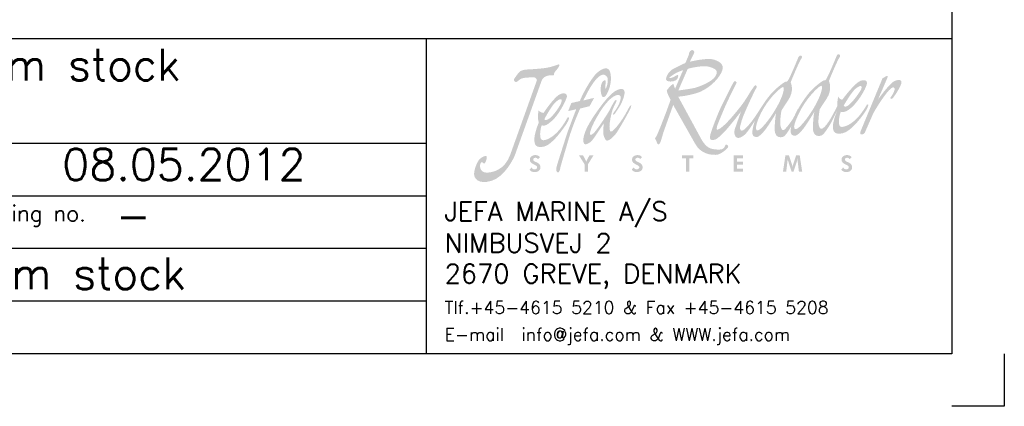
# Model space of a CAD drawing. Extents: x -1810 to 940, y -788 to 1212.
# Tile 3 of 5: x 4 to 940, y -788 to -420. Entities that reach past the tile are written whole.
import ezdxf

# ---------------------------------------------------------------- set-up
doc = ezdxf.new("R2010")
doc.units = 0
doc.header["$LTSCALE"] = 1.5
doc.layers.get('0').update_dxf_attribs({"linetype": 'CONTINUOUS'})
doc.layers.add('RAMME', color=7, linetype='CONTINUOUS')
doc.styles.add('ROMANS', font='romans')

# ---------------------------------------------------------------- blocks, each defined once
blk = doc.blocks.new('jefa rudder logo')
at = {"linetype": 'Continuous', "lineweight": 0}
h = blk.add_hatch(color=182, dxfattribs=at)
edge = h.paths.add_edge_path(flags=16)
edge.add_spline(control_points=[(28.946, 61.153), (29.136, 61.166), (28.946, 60.378), (28.384, 59.431), (28.384, 59.431), (27.823, 58.483), (27.165, 57.709), (26.919, 57.709), (26.919, 57.709), (26.675, 57.709), (26.858, 58.522), (27.417, 59.469), (27.417, 59.469), (27.978, 60.416), (28.791, 61.14), (28.946, 61.153)], knot_values=[0, 0, 0, 0, 0.25, 0.25, 0.25, 0.25, 0.5, 0.5, 0.5, 0.5, 0.75, 0.75, 0.75, 0.75, 1, 1, 1, 1], degree=3, periodic=0)
edge = h.paths.add_edge_path(flags=16)
edge.add_spline(control_points=[(29.952, 57.81), (30.196, 57.81), (30.853, 58.583), (31.415, 59.53), (31.415, 59.53), (31.976, 60.48), (32.167, 61.265), (31.976, 61.252), (31.976, 61.252), (31.821, 61.242), (31.034, 60.498), (30.472, 59.55), (30.472, 59.55), (30.323, 59.296), (29.533, 57.81), (29.952, 57.81)], knot_values=[0, 0, 0, 0, 0.25, 0.25, 0.25, 0.25, 0.5, 0.5, 0.5, 0.5, 0.75, 0.75, 0.75, 0.75, 1, 1, 1, 1], degree=3, periodic=0)
edge = h.paths.add_edge_path()
edge.add_spline(control_points=[(30.173, 59.439), (30.188, 59.472), (30.213, 59.515), (30.241, 59.563), (30.241, 59.563), (30.254, 59.588), (30.262, 59.604), (30.262, 59.604), (30.262, 59.604), (30.262, 59.604), (30.264, 59.604), (30.264, 59.604), (30.264, 59.604), (30.467, 59.947), (30.881, 60.561), (31.186, 60.876), (31.186, 60.876), (31.549, 61.255), (32.212, 61.78), (32.296, 61.689), (32.296, 61.689), (32.38, 61.595), (33.18, 63.561), (33.18, 63.561), (33.18, 63.561), (33.18, 63.561), (33.264, 63.812), (33.404, 63.746), (33.404, 63.746), (33.543, 63.68), (33.49, 63.569), (33.386, 63.429), (33.386, 63.429), (33.284, 63.292), (32.578, 61.638), (32.593, 61.623), (32.593, 61.623), (32.609, 61.608), (32.893, 60.96), (32.418, 60.244), (32.418, 60.244), (31.943, 59.527), (31.859, 59.378), (31.859, 59.378), (31.859, 59.378), (31.859, 59.378), (31.722, 58.514), (31.77, 58.227), (31.77, 58.227), (31.816, 57.955), (31.913, 57.78), (32.055, 57.849), (32.055, 57.849), (32.484, 58.059), (33.035, 59.223), (33.266, 59.654), (33.266, 59.654), (33.244, 59.898), (33.279, 60.124), (33.325, 60.389), (33.325, 60.389), (33.409, 60.272), (33.48, 60.185), (33.647, 60.14), (33.647, 60.14), (33.983, 60.607), (34.623, 61.364), (34.968, 61.58), (34.968, 61.58), (35.311, 61.793), (35.664, 61.704), (35.603, 61.41), (35.603, 61.41), (35.491, 60.848), (34.303, 58.946), (33.533, 59.19), (33.533, 59.19), (33.454, 59.047), (33.193, 57.983), (33.609, 57.991), (33.609, 57.991), (34.023, 57.996), (34.646, 58.39), (35.141, 59.058), (35.141, 59.058), (35.636, 59.728), (35.555, 59.766), (35.662, 59.774), (35.662, 59.774), (35.768, 59.779), (35.697, 59.568), (35.524, 59.281), (35.524, 59.281), (35.354, 59.002), (34.366, 57.602), (33.67, 57.485), (33.67, 57.485), (33.005, 57.358), (32.921, 57.655), (32.911, 57.986), (32.911, 57.986), (32.903, 58.288), (33.025, 58.743), (33.244, 59.263), (33.244, 59.263), (33.244, 59.263), (32.756, 58.306), (32.756, 58.306), (32.756, 58.306), (32.756, 58.306), (32.25, 57.401), (31.999, 57.31), (31.999, 57.31), (31.745, 57.216), (31.471, 57.272), (31.364, 57.589), (31.364, 57.589), (31.26, 57.904), (31.405, 59.256), (31.458, 59.22), (31.458, 59.22), (31.458, 59.22), (30.711, 57.97), (30.432, 57.691), (30.432, 57.691), (30.152, 57.412), (29.969, 57.16), (29.66, 57.366), (29.66, 57.366), (29.527, 57.452), (29.535, 57.724), (29.606, 58.047), (29.606, 58.047), (29.456, 57.782), (29.152, 57.277), (28.966, 57.208), (28.966, 57.208), (28.715, 57.117), (28.438, 57.173), (28.334, 57.488), (28.334, 57.488), (28.23, 57.803), (28.372, 59.154), (28.428, 59.118), (28.428, 59.118), (28.428, 59.118), (27.681, 57.871), (27.402, 57.592), (27.402, 57.592), (27.122, 57.313), (26.939, 57.061), (26.629, 57.264), (26.629, 57.264), (26.426, 57.396), (26.551, 57.965), (26.728, 58.476), (26.728, 58.476), (26.518, 58.151), (26.104, 57.531), (25.913, 57.368), (25.913, 57.368), (25.651, 57.147), (25.458, 57.089), (25.321, 57.13), (25.321, 57.13), (25.161, 57.175), (25.029, 57.483), (25.121, 57.772), (25.121, 57.772), (25.212, 58.064), (25.624, 59.207), (25.624, 59.207), (25.624, 59.207), (25.624, 59.207), (24.729, 58.052), (24.417, 57.721), (24.417, 57.721), (24.107, 57.389), (23.815, 57.109), (23.655, 57.028), (23.655, 57.028), (23.495, 56.947), (23.101, 56.838), (23.162, 57.229), (23.162, 57.229), (23.223, 57.62), (23.713, 58.824), (23.906, 59.276), (23.906, 59.276), (24.1, 59.731), (24.834, 61.173), (24.94, 61.359), (24.94, 61.359), (25.029, 61.519), (25.113, 61.793), (25.291, 61.514), (25.291, 61.514), (25.291, 61.514), (24.628, 60.241), (24.267, 59.378), (24.267, 59.378), (23.906, 58.514), (23.754, 58.163), (23.724, 58.021), (23.724, 58.021), (23.696, 57.882), (23.665, 57.752), (23.764, 57.772), (23.764, 57.772), (24.239, 57.866), (25.448, 59.421), (25.773, 59.845), (25.773, 59.845), (26.055, 60.239), (26.421, 60.876), (26.477, 60.945), (26.477, 60.945), (26.607, 61.105), (26.726, 61.356), (26.827, 61.275), (26.827, 61.275), (26.927, 61.196), (26.838, 61.074), (26.746, 60.914), (26.746, 60.914), (26.657, 60.754), (25.809, 58.961), (25.692, 58.534), (25.692, 58.534), (25.583, 58.133), (25.512, 57.963), (25.552, 57.831), (25.552, 57.831), (25.593, 57.701), (25.682, 57.561), (26.035, 57.922), (26.035, 57.922), (26.883, 58.793), (27.335, 59.926), (28.156, 60.777), (28.156, 60.777), (28.519, 61.153), (29.182, 61.679), (29.266, 61.587), (29.266, 61.587), (29.35, 61.496), (30.15, 63.459), (30.15, 63.459), (30.15, 63.459), (30.15, 63.459), (30.234, 63.711), (30.373, 63.647), (30.373, 63.647), (30.513, 63.581), (30.457, 63.47), (30.356, 63.33), (30.356, 63.33), (30.251, 63.19), (29.548, 61.537), (29.563, 61.521), (29.563, 61.521), (29.578, 61.506), (29.863, 60.861), (29.385, 60.145), (29.385, 60.145), (28.91, 59.426), (28.826, 59.276), (28.826, 59.276), (28.826, 59.276), (28.826, 59.276), (28.687, 58.407), (28.745, 58.123), (28.745, 58.123), (28.801, 57.843), (28.892, 57.683), (29.022, 57.749), (29.022, 57.749), (29.154, 57.815), (29.591, 58.392), (29.713, 58.598), (29.713, 58.598), (29.748, 58.659), (29.812, 58.773), (29.886, 58.905), (29.886, 58.905), (30.015, 59.225), (30.145, 59.461), (30.173, 59.439)], knot_values=[0, 0, 0, 0, 0.013889, 0.013889, 0.013889, 0.013889, 0.027778, 0.027778, 0.027778, 0.027778, 0.041667, 0.041667, 0.041667, 0.041667, 0.055556, 0.055556, 0.055556, 0.055556, 0.069444, 0.069444, 0.069444, 0.069444, 0.083333, 0.083333, 0.083333, 0.083333, 0.097222, 0.097222, 0.097222, 0.097222, 0.111111, 0.111111, 0.111111, 0.111111, 0.125, 0.125, 0.125, 0.125, 0.138889, 0.138889, 0.138889, 0.138889, 0.152778, 0.152778, 0.152778, 0.152778, 0.166667, 0.166667, 0.166667, 0.166667, 0.180556, 0.180556, 0.180556, 0.180556, 0.194444, 0.194444, 0.194444, 0.194444, 0.208333, 0.208333, 0.208333, 0.208333, 0.222222, 0.222222, 0.222222, 0.222222, 0.236111, 0.236111, 0.236111, 0.236111, 0.25, 0.25, 0.25, 0.25, 0.263889, 0.263889, 0.263889, 0.263889, 0.277778, 0.277778, 0.277778, 0.277778, 0.291667, 0.291667, 0.291667, 0.291667, 0.305556, 0.305556, 0.305556, 0.305556, 0.319444, 0.319444, 0.319444, 0.319444, 0.333333, 0.333333, 0.333333, 0.333333, 0.347222, 0.347222, 0.347222, 0.347222, 0.361111, 0.361111, 0.361111, 0.361111, 0.375, 0.375, 0.375, 0.375, 0.388889, 0.388889, 0.388889, 0.388889, 0.402778, 0.402778, 0.402778, 0.402778, 0.416667, 0.416667, 0.416667, 0.416667, 0.430556, 0.430556, 0.430556, 0.430556, 0.444444, 0.444444, 0.444444, 0.444444, 0.458333, 0.458333, 0.458333, 0.458333, 0.472222, 0.472222, 0.472222, 0.472222, 0.486111, 0.486111, 0.486111, 0.486111, 0.5, 0.5, 0.5, 0.5, 0.513889, 0.513889, 0.513889, 0.513889, 0.527778, 0.527778, 0.527778, 0.527778, 0.541667, 0.541667, 0.541667, 0.541667, 0.555556, 0.555556, 0.555556, 0.555556, 0.569444, 0.569444, 0.569444, 0.569444, 0.583333, 0.583333, 0.583333, 0.583333, 0.597222, 0.597222, 0.597222, 0.597222, 0.611111, 0.611111, 0.611111, 0.611111, 0.625, 0.625, 0.625, 0.625, 0.638889, 0.638889, 0.638889, 0.638889, 0.652778, 0.652778, 0.652778, 0.652778, 0.666667, 0.666667, 0.666667, 0.666667, 0.680556, 0.680556, 0.680556, 0.680556, 0.694444, 0.694444, 0.694444, 0.694444, 0.708333, 0.708333, 0.708333, 0.708333, 0.722222, 0.722222, 0.722222, 0.722222, 0.736111, 0.736111, 0.736111, 0.736111, 0.75, 0.75, 0.75, 0.75, 0.763889, 0.763889, 0.763889, 0.763889, 0.777778, 0.777778, 0.777778, 0.777778, 0.791667, 0.791667, 0.791667, 0.791667, 0.805556, 0.805556, 0.805556, 0.805556, 0.819444, 0.819444, 0.819444, 0.819444, 0.833333, 0.833333, 0.833333, 0.833333, 0.847222, 0.847222, 0.847222, 0.847222, 0.861111, 0.861111, 0.861111, 0.861111, 0.875, 0.875, 0.875, 0.875, 0.888889, 0.888889, 0.888889, 0.888889, 0.902778, 0.902778, 0.902778, 0.902778, 0.916667, 0.916667, 0.916667, 0.916667, 0.930556, 0.930556, 0.930556, 0.930556, 0.944444, 0.944444, 0.944444, 0.944444, 0.958333, 0.958333, 0.958333, 0.958333, 0.972222, 0.972222, 0.972222, 0.972222, 0.986111, 0.986111, 0.986111, 0.986111, 1, 1, 1, 1], degree=3, periodic=0)
edge = h.paths.add_edge_path(flags=16)
edge.add_spline(control_points=[(33.762, 59.68), (33.762, 59.68), (34.341, 60.698), (34.681, 60.998), (34.681, 60.998), (35.022, 61.295), (35.265, 61.331), (35.159, 60.998), (35.159, 60.998), (35.103, 60.825), (33.983, 59.182), (33.762, 59.68)], knot_values=[0, 0, 0, 0, 0.333333, 0.333333, 0.333333, 0.333333, 0.666667, 0.666667, 0.666667, 0.666667, 1, 1, 1, 1], degree=3, periodic=0)
edge = h.paths.add_edge_path()
edge.add_spline(control_points=[(21.222, 63.066), (21.222, 63.066), (21.486, 63.701), (21.486, 63.701), (21.486, 63.701), (21.486, 63.701), (21.501, 63.853), (21.544, 63.937), (21.544, 63.937), (21.587, 64.021), (21.74, 64.115), (21.798, 64.082), (21.798, 64.082), (21.857, 64.046), (21.984, 63.962), (21.9, 63.828), (21.9, 63.828), (21.816, 63.693), (21.577, 63.16), (21.577, 63.16), (21.577, 63.16), (21.577, 63.16), (22.982, 63.513), (23.49, 63.327), (23.49, 63.327), (23.998, 63.142), (24.371, 62.921), (24.067, 62.296), (24.067, 62.296), (23.762, 61.669), (22.931, 60.907), (22.078, 60.663), (22.078, 60.663), (21.222, 60.416), (20.648, 60.391), (20.648, 60.391), (20.648, 60.391), (20.648, 60.391), (22.459, 57.059), (22.459, 57.059), (22.459, 57.059), (22.865, 56.309), (23.259, 56.251), (23.51, 56.22), (23.51, 56.22), (23.785, 56.187), (24.107, 56.154), (24.262, 56.319), (24.262, 56.319), (24.361, 56.426), (24.364, 56.581), (24.448, 56.591), (24.448, 56.591), (24.531, 56.599), (24.684, 56.472), (24.575, 56.345), (24.575, 56.345), (24.465, 56.218), (24.016, 55.778), (23.627, 55.778), (23.627, 55.778), (23.236, 55.778), (22.469, 55.809), (21.984, 56.667), (21.984, 56.667), (21.984, 56.667), (20.251, 59.731), (20.251, 59.731), (20.251, 59.731), (20.251, 59.731), (19.479, 57.572), (19.479, 57.572), (19.479, 57.572), (19.479, 57.572), (19.319, 57.013), (19.258, 56.835), (19.258, 56.835), (19.2, 56.657), (19.116, 56.573), (19.04, 56.617), (19.04, 56.617), (18.964, 56.657), (18.92, 56.911), (18.87, 56.972), (18.87, 56.972), (18.819, 57.031), (18.766, 57.13), (18.862, 57.158), (18.862, 57.158), (18.959, 57.186), (20.076, 60.14), (20.041, 60.168), (20.041, 60.168), (19.98, 60.213), (19.7, 60.836), (19.741, 60.891), (19.741, 60.891), (19.893, 61.095), (20.061, 61.278), (20.259, 61.415), (20.259, 61.415), (20.295, 61.283), (20.343, 61.151), (20.401, 61.018), (20.401, 61.018), (20.401, 61.018), (21.036, 62.499), (21.036, 62.499), (21.036, 62.499), (21.036, 62.499), (20.521, 62.311), (20.361, 62.202), (20.361, 62.202), (20.198, 62.093), (19.929, 61.93), (19.944, 61.879), (19.944, 61.879), (19.962, 61.829), (20.208, 61.897), (20.35, 61.981), (20.35, 61.981), (20.495, 62.067), (20.63, 62.177), (20.648, 62.057), (20.648, 62.057), (20.663, 61.94), (20.579, 61.661), (20.249, 61.61), (20.249, 61.61), (19.919, 61.559), (19.733, 61.6), (19.69, 61.745), (19.69, 61.745), (19.649, 61.89), (19.853, 62.372), (20.223, 62.575), (20.223, 62.575), (20.597, 62.779), (21.222, 63.066), (21.222, 63.066)], knot_values=[0, 0, 0, 0, 0.028571, 0.028571, 0.028571, 0.028571, 0.057143, 0.057143, 0.057143, 0.057143, 0.085714, 0.085714, 0.085714, 0.085714, 0.114286, 0.114286, 0.114286, 0.114286, 0.142857, 0.142857, 0.142857, 0.142857, 0.171429, 0.171429, 0.171429, 0.171429, 0.2, 0.2, 0.2, 0.2, 0.228571, 0.228571, 0.228571, 0.228571, 0.257143, 0.257143, 0.257143, 0.257143, 0.285714, 0.285714, 0.285714, 0.285714, 0.314286, 0.314286, 0.314286, 0.314286, 0.342857, 0.342857, 0.342857, 0.342857, 0.371429, 0.371429, 0.371429, 0.371429, 0.4, 0.4, 0.4, 0.4, 0.428571, 0.428571, 0.428571, 0.428571, 0.457143, 0.457143, 0.457143, 0.457143, 0.485714, 0.485714, 0.485714, 0.485714, 0.514286, 0.514286, 0.514286, 0.514286, 0.542857, 0.542857, 0.542857, 0.542857, 0.571429, 0.571429, 0.571429, 0.571429, 0.6, 0.6, 0.6, 0.6, 0.628571, 0.628571, 0.628571, 0.628571, 0.657143, 0.657143, 0.657143, 0.657143, 0.685714, 0.685714, 0.685714, 0.685714, 0.714286, 0.714286, 0.714286, 0.714286, 0.742857, 0.742857, 0.742857, 0.742857, 0.771429, 0.771429, 0.771429, 0.771429, 0.8, 0.8, 0.8, 0.8, 0.828571, 0.828571, 0.828571, 0.828571, 0.857143, 0.857143, 0.857143, 0.857143, 0.885714, 0.885714, 0.885714, 0.885714, 0.914286, 0.914286, 0.914286, 0.914286, 0.942857, 0.942857, 0.942857, 0.942857, 0.971429, 0.971429, 0.971429, 0.971429, 1, 1, 1, 1], degree=3, periodic=0)
edge = h.paths.add_edge_path(flags=16)
edge.add_spline(control_points=[(20.655, 60.881), (20.655, 60.881), (21.399, 62.591), (21.399, 62.591), (21.399, 62.591), (21.412, 62.621), (22.629, 62.911), (23.109, 62.761), (23.109, 62.761), (23.592, 62.611), (23.856, 62.474), (23.609, 62.024), (23.609, 62.024), (23.363, 61.575), (22.263, 61.153), (21.918, 61.077), (21.918, 61.077), (21.57, 61.001), (20.655, 60.881), (20.655, 60.881)], knot_values=[0, 0, 0, 0, 0.2, 0.2, 0.2, 0.2, 0.4, 0.4, 0.4, 0.4, 0.6, 0.6, 0.6, 0.6, 0.8, 0.8, 0.8, 0.8, 1, 1, 1, 1], degree=3, periodic=0)
edge = h.paths.add_edge_path()
edge.add_spline(control_points=[(35.1, 57.64), (35.1, 57.64), (36.843, 61.852), (36.843, 61.852), (36.843, 61.852), (36.843, 61.852), (37.153, 62.019), (37.153, 62.019), (37.153, 62.019), (37.153, 62.019), (37.29, 62.103), (37.249, 61.956), (37.249, 61.956), (37.211, 61.808), (36.477, 60.162), (36.477, 60.162), (36.477, 60.162), (36.477, 60.162), (37.437, 61.491), (37.785, 61.628), (37.785, 61.628), (38.156, 61.77), (38.402, 61.752), (38.324, 61.42), (38.324, 61.42), (38.245, 61.09), (37.689, 60.274), (37.602, 60.228), (37.602, 60.228), (37.513, 60.18), (37.442, 60.279), (37.442, 60.279), (37.442, 60.279), (37.442, 60.279), (37.63, 60.533), (37.683, 60.645), (37.683, 60.645), (37.734, 60.754), (37.823, 60.937), (37.8, 61.023), (37.8, 61.023), (37.628, 61.666), (36.165, 59.2), (36.111, 59.07), (36.111, 59.07), (36.111, 59.07), (35.438, 57.539), (35.438, 57.539), (35.438, 57.539), (35.375, 57.396), (35.174, 57.374), (35.115, 57.404), (35.115, 57.404), (35.057, 57.434), (35.07, 57.569), (35.1, 57.64)], knot_values=[0, 0, 0, 0, 0.071429, 0.071429, 0.071429, 0.071429, 0.142857, 0.142857, 0.142857, 0.142857, 0.214286, 0.214286, 0.214286, 0.214286, 0.285714, 0.285714, 0.285714, 0.285714, 0.357143, 0.357143, 0.357143, 0.357143, 0.428571, 0.428571, 0.428571, 0.428571, 0.5, 0.5, 0.5, 0.5, 0.571429, 0.571429, 0.571429, 0.571429, 0.642857, 0.642857, 0.642857, 0.642857, 0.714286, 0.714286, 0.714286, 0.714286, 0.785714, 0.785714, 0.785714, 0.785714, 0.857143, 0.857143, 0.857143, 0.857143, 0.928571, 0.928571, 0.928571, 0.928571, 1, 1, 1, 1], degree=3, periodic=0)
edge = h.paths.add_edge_path()
edge.add_spline(control_points=[(15.657, 59.299), (15.954, 59.7), (16.322, 60.526), (15.895, 60.531), (15.895, 60.531), (15.682, 60.536), (15.146, 60.315), (14.435, 59.162), (14.435, 59.162), (13.726, 58.009), (13.688, 57.638), (13.655, 57.508), (13.655, 57.508), (13.622, 57.376), (13.696, 57.257), (13.94, 57.49), (13.94, 57.49), (14.186, 57.721), (14.867, 58.755), (15.083, 59.106), (15.083, 59.106), (15.334, 59.52), (15.624, 60.236), (15.745, 60.117), (15.745, 60.117), (15.801, 60.063), (15.702, 59.893), (15.56, 59.627), (15.56, 59.627), (15.281, 59.103), (15.006, 57.401), (15.385, 57.63), (15.385, 57.63), (15.692, 57.818), (16.261, 58.638), (16.469, 59.017), (16.469, 59.017), (16.678, 59.398), (16.784, 59.599), (16.784, 59.599), (16.784, 59.599), (16.784, 59.599), (17.008, 59.875), (16.906, 59.568), (16.906, 59.568), (16.802, 59.263), (15.86, 57.61), (15.636, 57.356), (15.636, 57.356), (15.413, 57.104), (15.128, 56.871), (14.986, 56.901), (14.986, 56.901), (14.844, 56.932), (14.686, 57.338), (14.702, 57.633), (14.702, 57.633), (14.717, 57.925), (14.745, 58.275), (14.745, 58.275), (14.745, 58.275), (14.745, 58.275), (14.186, 57.419), (13.914, 57.036), (13.914, 57.036), (13.64, 56.65), (13.218, 56.497), (13.155, 56.726), (13.155, 56.726), (13.091, 56.954), (13.071, 57.498), (13.879, 58.727), (13.879, 58.727), (14.686, 59.959), (15.347, 60.698), (15.766, 60.899), (15.766, 60.899), (16.187, 61.102), (16.355, 61.013), (16.393, 60.782), (16.393, 60.782), (16.431, 60.549), (16.228, 59.949), (15.936, 59.499), (15.936, 59.499), (15.644, 59.05), (15.578, 58.971), (15.502, 58.958), (15.502, 58.958), (15.392, 58.946), (15.596, 59.215), (15.657, 59.299)], knot_values=[0, 0, 0, 0, 0.043478, 0.043478, 0.043478, 0.043478, 0.086957, 0.086957, 0.086957, 0.086957, 0.130435, 0.130435, 0.130435, 0.130435, 0.173913, 0.173913, 0.173913, 0.173913, 0.217391, 0.217391, 0.217391, 0.217391, 0.26087, 0.26087, 0.26087, 0.26087, 0.304348, 0.304348, 0.304348, 0.304348, 0.347826, 0.347826, 0.347826, 0.347826, 0.391304, 0.391304, 0.391304, 0.391304, 0.434783, 0.434783, 0.434783, 0.434783, 0.478261, 0.478261, 0.478261, 0.478261, 0.521739, 0.521739, 0.521739, 0.521739, 0.565217, 0.565217, 0.565217, 0.565217, 0.608696, 0.608696, 0.608696, 0.608696, 0.652174, 0.652174, 0.652174, 0.652174, 0.695652, 0.695652, 0.695652, 0.695652, 0.73913, 0.73913, 0.73913, 0.73913, 0.782609, 0.782609, 0.782609, 0.782609, 0.826087, 0.826087, 0.826087, 0.826087, 0.869565, 0.869565, 0.869565, 0.869565, 0.913043, 0.913043, 0.913043, 0.913043, 0.956522, 0.956522, 0.956522, 0.956522, 1, 1, 1, 1], degree=3, periodic=0)
edge = h.paths.add_edge_path()
edge.add_spline(control_points=[(12.847, 60.041), (13.198, 60.897), (13.703, 61.671), (13.995, 62.045), (13.995, 62.045), (14.29, 62.415), (14.808, 62.768), (15.09, 62.586), (15.09, 62.586), (15.372, 62.403), (15.385, 61.544), (15.151, 60.945), (15.151, 60.945), (14.915, 60.343), (14.803, 60.371), (14.689, 60.35), (14.689, 60.35), (14.575, 60.33), (14.47, 60.848), (14.503, 61.102), (14.503, 61.102), (14.539, 61.359), (14.613, 61.628), (14.783, 61.686), (14.783, 61.686), (14.953, 61.745), (14.915, 61.557), (14.884, 61.356), (14.884, 61.356), (14.856, 61.156), (14.9, 60.978), (14.9, 60.978), (14.9, 60.978), (14.9, 60.978), (15.133, 61.521), (15.062, 61.821), (15.062, 61.821), (14.989, 62.118), (14.658, 62.334), (14.191, 61.826), (14.191, 61.826), (13.726, 61.318), (13.368, 60.564), (13.129, 60.091), (13.129, 60.091), (13.129, 60.091), (13.983, 60.295), (13.983, 60.295), (13.983, 60.295), (13.983, 60.295), (13.625, 59.637), (13.625, 59.637), (13.625, 59.637), (13.625, 59.637), (12.875, 59.446), (12.875, 59.446), (12.875, 59.446), (12.875, 59.446), (12.273, 58.115), (11.956, 57.008), (11.956, 57.008), (11.636, 55.9), (11.321, 54.884), (11.303, 54.737), (11.303, 54.737), (11.285, 54.592), (11.201, 54.364), (11.11, 54.384), (11.11, 54.384), (11.019, 54.404), (10.96, 54.526), (10.98, 54.714), (10.98, 54.714), (11.003, 54.902), (11.73, 57.117), (11.808, 57.381), (11.808, 57.381), (11.887, 57.643), (12.563, 59.395), (12.563, 59.395), (12.563, 59.395), (12.563, 59.395), (11.923, 59.245), (11.923, 59.245), (11.923, 59.245), (11.923, 59.245), (12.177, 59.888), (12.177, 59.888), (12.177, 59.888), (12.177, 59.888), (12.847, 60.041), (12.847, 60.041)], knot_values=[0, 0, 0, 0, 0.043478, 0.043478, 0.043478, 0.043478, 0.086957, 0.086957, 0.086957, 0.086957, 0.130435, 0.130435, 0.130435, 0.130435, 0.173913, 0.173913, 0.173913, 0.173913, 0.217391, 0.217391, 0.217391, 0.217391, 0.26087, 0.26087, 0.26087, 0.26087, 0.304348, 0.304348, 0.304348, 0.304348, 0.347826, 0.347826, 0.347826, 0.347826, 0.391304, 0.391304, 0.391304, 0.391304, 0.434783, 0.434783, 0.434783, 0.434783, 0.478261, 0.478261, 0.478261, 0.478261, 0.521739, 0.521739, 0.521739, 0.521739, 0.565217, 0.565217, 0.565217, 0.565217, 0.608696, 0.608696, 0.608696, 0.608696, 0.652174, 0.652174, 0.652174, 0.652174, 0.695652, 0.695652, 0.695652, 0.695652, 0.73913, 0.73913, 0.73913, 0.73913, 0.782609, 0.782609, 0.782609, 0.782609, 0.826087, 0.826087, 0.826087, 0.826087, 0.869565, 0.869565, 0.869565, 0.869565, 0.913043, 0.913043, 0.913043, 0.913043, 0.956522, 0.956522, 0.956522, 0.956522, 1, 1, 1, 1], degree=3, periodic=0)
edge = h.paths.add_edge_path()
edge.add_spline(control_points=[(9.576, 59.296), (9.662, 59.185), (9.799, 59.139), (9.97, 59.098), (9.97, 59.098), (10.287, 59.573), (10.841, 60.302), (11.179, 60.526), (11.179, 60.526), (11.514, 60.749), (11.869, 60.67), (11.821, 60.376), (11.821, 60.376), (11.773, 60.084), (11.123, 58.844), (10.597, 58.44), (10.597, 58.44), (10.351, 58.25), (10.157, 58.026), (9.827, 58.118), (9.827, 58.118), (9.754, 57.975), (9.533, 56.916), (9.947, 56.934), (9.947, 56.934), (10.361, 56.954), (10.97, 57.361), (11.443, 58.039), (11.443, 58.039), (11.913, 58.715), (11.831, 58.75), (11.938, 58.76), (11.938, 58.76), (12.045, 58.771), (11.994, 58.55), (11.816, 58.27), (11.816, 58.27), (11.638, 57.988), (10.688, 56.581), (10.025, 56.436), (10.025, 56.436), (9.362, 56.291), (9.268, 56.584), (9.248, 56.909), (9.248, 56.909), (9.225, 57.236), (9.357, 57.749), (9.594, 58.334), (9.594, 58.334), (9.497, 58.671), (9.528, 58.951), (9.576, 59.296)], knot_values=[0, 0, 0, 0, 0.076923, 0.076923, 0.076923, 0.076923, 0.153846, 0.153846, 0.153846, 0.153846, 0.230769, 0.230769, 0.230769, 0.230769, 0.307692, 0.307692, 0.307692, 0.307692, 0.384615, 0.384615, 0.384615, 0.384615, 0.461538, 0.461538, 0.461538, 0.461538, 0.538462, 0.538462, 0.538462, 0.538462, 0.615385, 0.615385, 0.615385, 0.615385, 0.692308, 0.692308, 0.692308, 0.692308, 0.769231, 0.769231, 0.769231, 0.769231, 0.846154, 0.846154, 0.846154, 0.846154, 0.923077, 0.923077, 0.923077, 0.923077, 1, 1, 1, 1], degree=3, periodic=0)
edge = h.paths.add_edge_path(flags=16)
edge.add_spline(control_points=[(10.038, 58.611), (10.038, 58.611), (10.582, 59.637), (10.912, 59.941), (10.912, 59.941), (11.242, 60.249), (11.486, 60.289), (11.389, 59.957), (11.389, 59.957), (11.295, 59.624), (10.701, 58.837), (10.465, 58.679), (10.465, 58.679), (10.272, 58.55), (10.102, 58.476), (10.038, 58.611)], knot_values=[0, 0, 0, 0, 0.25, 0.25, 0.25, 0.25, 0.5, 0.5, 0.5, 0.5, 0.75, 0.75, 0.75, 0.75, 1, 1, 1, 1], degree=3, periodic=0)
edge = h.paths.add_edge_path()
edge.add_spline(control_points=[(9.215, 61.933), (8.862, 61.887), (8.435, 61.956), (8.128, 61.773), (8.128, 61.773), (7.968, 61.679), (7.892, 61.557), (7.808, 61.549), (7.808, 61.549), (7.727, 61.542), (7.564, 61.671), (7.645, 61.793), (7.645, 61.793), (7.729, 61.915), (7.971, 62.304), (8.133, 62.408), (8.133, 62.408), (8.298, 62.509), (8.532, 62.545), (8.735, 62.547), (8.735, 62.547), (8.938, 62.55), (10.025, 62.626), (10.391, 62.713), (10.391, 62.713), (10.757, 62.799), (11.097, 62.923), (11.097, 62.923), (11.097, 62.923), (11.097, 62.923), (11.234, 63.01), (11.232, 62.868), (11.232, 62.868), (11.229, 62.728), (10.869, 62.393), (10.825, 62.271), (10.825, 62.271), (10.782, 62.149), (10.841, 62.037), (10.617, 62.075), (10.617, 62.075), (10.394, 62.111), (9.944, 61.999), (9.83, 61.679), (9.83, 61.679), (9.83, 61.679), (7.714, 55.781), (7.714, 55.781), (7.714, 55.781), (7.597, 55.456), (6.871, 54.011), (5.832, 53.713), (5.832, 53.713), (4.793, 53.416), (4.465, 53.917), (4.468, 54.257), (4.468, 54.257), (4.473, 54.6), (4.691, 55.237), (4.93, 55.453), (4.93, 55.453), (5.171, 55.672), (5.504, 55.796), (5.479, 55.555), (5.479, 55.555), (5.456, 55.314), (5.291, 54.958), (5.202, 55.113), (5.202, 55.113), (5.11, 55.265), (5.034, 55.207), (4.971, 55.065), (4.971, 55.065), (4.907, 54.922), (4.902, 54.409), (5.408, 54.376), (5.408, 54.376), (5.916, 54.343), (6.901, 54.58), (7.333, 55.786), (7.333, 55.786), (7.333, 55.786), (9.444, 61.681), (9.444, 61.681), (9.444, 61.681), (9.497, 61.826), (9.215, 61.933), (9.215, 61.933)], knot_values=[0, 0, 0, 0, 0.045455, 0.045455, 0.045455, 0.045455, 0.090909, 0.090909, 0.090909, 0.090909, 0.136364, 0.136364, 0.136364, 0.136364, 0.181818, 0.181818, 0.181818, 0.181818, 0.227273, 0.227273, 0.227273, 0.227273, 0.272727, 0.272727, 0.272727, 0.272727, 0.318182, 0.318182, 0.318182, 0.318182, 0.363636, 0.363636, 0.363636, 0.363636, 0.409091, 0.409091, 0.409091, 0.409091, 0.454545, 0.454545, 0.454545, 0.454545, 0.5, 0.5, 0.5, 0.5, 0.545455, 0.545455, 0.545455, 0.545455, 0.590909, 0.590909, 0.590909, 0.590909, 0.636364, 0.636364, 0.636364, 0.636364, 0.681818, 0.681818, 0.681818, 0.681818, 0.727273, 0.727273, 0.727273, 0.727273, 0.772727, 0.772727, 0.772727, 0.772727, 0.818182, 0.818182, 0.818182, 0.818182, 0.863636, 0.863636, 0.863636, 0.863636, 0.909091, 0.909091, 0.909091, 0.909091, 0.954545, 0.954545, 0.954545, 0.954545, 1, 1, 1, 1], degree=3, periodic=0)
h = blk.add_hatch(color=8, dxfattribs=at)
edge = h.paths.add_edge_path()
edge.add_spline(control_points=[(33.574, 54.61), (33.574, 54.61), (33.726, 54.783), (33.726, 54.783), (33.726, 54.783), (33.746, 54.734), (33.777, 54.699), (33.82, 54.671), (33.82, 54.671), (33.861, 54.643), (33.909, 54.63), (33.962, 54.63), (33.962, 54.63), (34.026, 54.63), (34.077, 54.646), (34.115, 54.676), (34.115, 54.676), (34.153, 54.707), (34.171, 54.747), (34.171, 54.798), (34.171, 54.798), (34.171, 54.859), (34.11, 54.92), (33.985, 54.978), (33.985, 54.978), (33.945, 54.999), (33.914, 55.014), (33.889, 55.027), (33.889, 55.027), (33.777, 55.085), (33.701, 55.141), (33.658, 55.197), (33.658, 55.197), (33.614, 55.253), (33.592, 55.319), (33.592, 55.397), (33.592, 55.397), (33.592, 55.502), (33.635, 55.588), (33.718, 55.656), (33.718, 55.656), (33.802, 55.725), (33.909, 55.758), (34.044, 55.758), (34.044, 55.758), (34.12, 55.758), (34.188, 55.745), (34.244, 55.717), (34.244, 55.717), (34.3, 55.692), (34.351, 55.649), (34.392, 55.59), (34.392, 55.59), (34.392, 55.59), (34.232, 55.435), (34.232, 55.435), (34.232, 55.435), (34.211, 55.474), (34.186, 55.502), (34.155, 55.519), (34.155, 55.519), (34.122, 55.537), (34.084, 55.547), (34.039, 55.547), (34.039, 55.547), (33.985, 55.547), (33.942, 55.535), (33.909, 55.507), (33.909, 55.507), (33.876, 55.479), (33.858, 55.443), (33.858, 55.4), (33.858, 55.4), (33.858, 55.334), (33.924, 55.27), (34.056, 55.215), (34.056, 55.215), (34.082, 55.204), (34.102, 55.197), (34.117, 55.189), (34.117, 55.189), (34.224, 55.141), (34.305, 55.082), (34.359, 55.021), (34.359, 55.021), (34.409, 54.958), (34.435, 54.887), (34.435, 54.808), (34.435, 54.808), (34.435, 54.689), (34.394, 54.592), (34.313, 54.521), (34.313, 54.521), (34.232, 54.45), (34.12, 54.414), (33.983, 54.414), (33.983, 54.414), (33.884, 54.414), (33.8, 54.43), (33.731, 54.465), (33.731, 54.465), (33.66, 54.498), (33.609, 54.547), (33.574, 54.61)], knot_values=[0, 0, 0, 0, 0.038462, 0.038462, 0.038462, 0.038462, 0.076923, 0.076923, 0.076923, 0.076923, 0.115385, 0.115385, 0.115385, 0.115385, 0.153846, 0.153846, 0.153846, 0.153846, 0.192308, 0.192308, 0.192308, 0.192308, 0.230769, 0.230769, 0.230769, 0.230769, 0.269231, 0.269231, 0.269231, 0.269231, 0.307692, 0.307692, 0.307692, 0.307692, 0.346154, 0.346154, 0.346154, 0.346154, 0.384615, 0.384615, 0.384615, 0.384615, 0.423077, 0.423077, 0.423077, 0.423077, 0.461538, 0.461538, 0.461538, 0.461538, 0.5, 0.5, 0.5, 0.5, 0.538462, 0.538462, 0.538462, 0.538462, 0.576923, 0.576923, 0.576923, 0.576923, 0.615385, 0.615385, 0.615385, 0.615385, 0.653846, 0.653846, 0.653846, 0.653846, 0.692308, 0.692308, 0.692308, 0.692308, 0.730769, 0.730769, 0.730769, 0.730769, 0.769231, 0.769231, 0.769231, 0.769231, 0.807692, 0.807692, 0.807692, 0.807692, 0.846154, 0.846154, 0.846154, 0.846154, 0.884615, 0.884615, 0.884615, 0.884615, 0.923077, 0.923077, 0.923077, 0.923077, 0.961538, 0.961538, 0.961538, 0.961538, 1, 1, 1, 1], degree=3, periodic=0)
edge = h.paths.add_edge_path()
edge.add_spline(control_points=[(28.951, 54.447), (28.951, 54.447), (29.144, 55.728), (29.144, 55.728), (29.144, 55.728), (29.144, 55.728), (29.431, 55.728), (29.431, 55.728), (29.431, 55.728), (29.431, 55.728), (29.677, 54.973), (29.677, 54.973), (29.677, 54.973), (29.682, 54.958), (29.69, 54.935), (29.695, 54.905), (29.695, 54.905), (29.703, 54.874), (29.708, 54.839), (29.713, 54.8), (29.713, 54.8), (29.718, 54.841), (29.723, 54.877), (29.728, 54.907), (29.728, 54.907), (29.733, 54.938), (29.738, 54.961), (29.746, 54.976), (29.746, 54.976), (29.746, 54.976), (29.995, 55.728), (29.995, 55.728), (29.995, 55.728), (29.995, 55.728), (30.279, 55.728), (30.279, 55.728), (30.279, 55.728), (30.279, 55.728), (30.475, 54.447), (30.475, 54.447), (30.475, 54.447), (30.475, 54.447), (30.213, 54.447), (30.213, 54.447), (30.213, 54.447), (30.213, 54.447), (30.122, 55.22), (30.122, 55.22), (30.122, 55.22), (30.114, 55.275), (30.109, 55.321), (30.107, 55.349), (30.107, 55.349), (30.104, 55.377), (30.104, 55.405), (30.104, 55.43), (30.104, 55.43), (30.104, 55.443), (30.104, 55.453), (30.104, 55.461), (30.104, 55.461), (30.104, 55.466), (30.104, 55.474), (30.104, 55.479), (30.104, 55.479), (30.096, 55.428), (30.089, 55.385), (30.081, 55.349), (30.081, 55.349), (30.074, 55.311), (30.066, 55.286), (30.058, 55.265), (30.058, 55.265), (30.058, 55.265), (29.787, 54.447), (29.787, 54.447), (29.787, 54.447), (29.787, 54.447), (29.634, 54.447), (29.634, 54.447), (29.634, 54.447), (29.634, 54.447), (29.367, 55.265), (29.367, 55.265), (29.367, 55.265), (29.365, 55.273), (29.36, 55.296), (29.352, 55.329), (29.352, 55.329), (29.345, 55.364), (29.332, 55.413), (29.319, 55.479), (29.319, 55.479), (29.319, 55.479), (29.319, 55.441), (29.319, 55.441), (29.319, 55.441), (29.319, 55.382), (29.314, 55.309), (29.304, 55.222), (29.304, 55.222), (29.304, 55.222), (29.301, 55.22), (29.301, 55.22), (29.301, 55.22), (29.301, 55.22), (29.21, 54.447), (29.21, 54.447), (29.21, 54.447), (29.21, 54.447), (28.951, 54.447), (28.951, 54.447)], knot_values=[0, 0, 0, 0, 0.035714, 0.035714, 0.035714, 0.035714, 0.071429, 0.071429, 0.071429, 0.071429, 0.107143, 0.107143, 0.107143, 0.107143, 0.142857, 0.142857, 0.142857, 0.142857, 0.178571, 0.178571, 0.178571, 0.178571, 0.214286, 0.214286, 0.214286, 0.214286, 0.25, 0.25, 0.25, 0.25, 0.285714, 0.285714, 0.285714, 0.285714, 0.321429, 0.321429, 0.321429, 0.321429, 0.357143, 0.357143, 0.357143, 0.357143, 0.392857, 0.392857, 0.392857, 0.392857, 0.428571, 0.428571, 0.428571, 0.428571, 0.464286, 0.464286, 0.464286, 0.464286, 0.5, 0.5, 0.5, 0.5, 0.535714, 0.535714, 0.535714, 0.535714, 0.571429, 0.571429, 0.571429, 0.571429, 0.607143, 0.607143, 0.607143, 0.607143, 0.642857, 0.642857, 0.642857, 0.642857, 0.678571, 0.678571, 0.678571, 0.678571, 0.714286, 0.714286, 0.714286, 0.714286, 0.75, 0.75, 0.75, 0.75, 0.785714, 0.785714, 0.785714, 0.785714, 0.821429, 0.821429, 0.821429, 0.821429, 0.857143, 0.857143, 0.857143, 0.857143, 0.892857, 0.892857, 0.892857, 0.892857, 0.928571, 0.928571, 0.928571, 0.928571, 0.964286, 0.964286, 0.964286, 0.964286, 1, 1, 1, 1], degree=3, periodic=0)
edge = h.paths.add_edge_path()
edge.add_spline(control_points=[(25.034, 54.447), (25.034, 54.447), (25.034, 55.728), (25.034, 55.728), (25.034, 55.728), (25.034, 55.728), (25.786, 55.728), (25.786, 55.728), (25.786, 55.728), (25.786, 55.728), (25.786, 55.496), (25.786, 55.496), (25.786, 55.496), (25.786, 55.496), (25.306, 55.496), (25.306, 55.496), (25.306, 55.496), (25.306, 55.496), (25.306, 55.232), (25.306, 55.232), (25.306, 55.232), (25.306, 55.232), (25.786, 55.232), (25.786, 55.232), (25.786, 55.232), (25.786, 55.232), (25.786, 55.001), (25.786, 55.001), (25.786, 55.001), (25.786, 55.001), (25.306, 55.001), (25.306, 55.001), (25.306, 55.001), (25.306, 55.001), (25.306, 54.681), (25.306, 54.681), (25.306, 54.681), (25.306, 54.681), (25.786, 54.681), (25.786, 54.681), (25.786, 54.681), (25.786, 54.681), (25.786, 54.447), (25.786, 54.447), (25.786, 54.447), (25.786, 54.447), (25.034, 54.447), (25.034, 54.447)], knot_values=[0, 0, 0, 0, 0.083333, 0.083333, 0.083333, 0.083333, 0.166667, 0.166667, 0.166667, 0.166667, 0.25, 0.25, 0.25, 0.25, 0.333333, 0.333333, 0.333333, 0.333333, 0.416667, 0.416667, 0.416667, 0.416667, 0.5, 0.5, 0.5, 0.5, 0.583333, 0.583333, 0.583333, 0.583333, 0.666667, 0.666667, 0.666667, 0.666667, 0.75, 0.75, 0.75, 0.75, 0.833333, 0.833333, 0.833333, 0.833333, 0.916667, 0.916667, 0.916667, 0.916667, 1, 1, 1, 1], degree=3, periodic=0)
edge = h.paths.add_edge_path()
edge.add_spline(control_points=[(21.537, 55.496), (21.537, 55.496), (21.537, 54.447), (21.537, 54.447), (21.537, 54.447), (21.537, 54.447), (21.262, 54.447), (21.262, 54.447), (21.262, 54.447), (21.262, 54.447), (21.262, 55.496), (21.262, 55.496), (21.262, 55.496), (21.262, 55.496), (20.947, 55.496), (20.947, 55.496), (20.947, 55.496), (20.947, 55.496), (20.947, 55.728), (20.947, 55.728), (20.947, 55.728), (20.947, 55.728), (21.849, 55.728), (21.849, 55.728), (21.849, 55.728), (21.849, 55.728), (21.849, 55.496), (21.849, 55.496), (21.849, 55.496), (21.849, 55.496), (21.537, 55.496), (21.537, 55.496)], knot_values=[0, 0, 0, 0, 0.125, 0.125, 0.125, 0.125, 0.25, 0.25, 0.25, 0.25, 0.375, 0.375, 0.375, 0.375, 0.5, 0.5, 0.5, 0.5, 0.625, 0.625, 0.625, 0.625, 0.75, 0.75, 0.75, 0.75, 0.875, 0.875, 0.875, 0.875, 1, 1, 1, 1], degree=3, periodic=0)
edge = h.paths.add_edge_path()
edge.add_spline(control_points=[(16.967, 54.61), (16.967, 54.61), (17.12, 54.783), (17.12, 54.783), (17.12, 54.783), (17.14, 54.734), (17.17, 54.699), (17.214, 54.671), (17.214, 54.671), (17.254, 54.643), (17.302, 54.63), (17.356, 54.63), (17.356, 54.63), (17.419, 54.63), (17.47, 54.646), (17.508, 54.676), (17.508, 54.676), (17.546, 54.707), (17.564, 54.747), (17.564, 54.798), (17.564, 54.798), (17.564, 54.859), (17.503, 54.92), (17.379, 54.978), (17.379, 54.978), (17.338, 54.999), (17.305, 55.014), (17.282, 55.027), (17.282, 55.027), (17.17, 55.085), (17.092, 55.141), (17.051, 55.197), (17.051, 55.197), (17.008, 55.253), (16.985, 55.319), (16.985, 55.397), (16.985, 55.397), (16.985, 55.502), (17.028, 55.588), (17.109, 55.656), (17.109, 55.656), (17.193, 55.725), (17.302, 55.758), (17.437, 55.758), (17.437, 55.758), (17.513, 55.758), (17.582, 55.745), (17.638, 55.717), (17.638, 55.717), (17.694, 55.692), (17.742, 55.649), (17.785, 55.59), (17.785, 55.59), (17.785, 55.59), (17.625, 55.435), (17.625, 55.435), (17.625, 55.435), (17.605, 55.474), (17.579, 55.502), (17.549, 55.519), (17.549, 55.519), (17.516, 55.537), (17.478, 55.547), (17.432, 55.547), (17.432, 55.547), (17.379, 55.547), (17.335, 55.535), (17.302, 55.507), (17.302, 55.507), (17.269, 55.479), (17.252, 55.443), (17.252, 55.4), (17.252, 55.4), (17.252, 55.334), (17.318, 55.27), (17.45, 55.215), (17.45, 55.215), (17.475, 55.204), (17.496, 55.197), (17.511, 55.189), (17.511, 55.189), (17.617, 55.141), (17.699, 55.082), (17.752, 55.021), (17.752, 55.021), (17.803, 54.958), (17.828, 54.887), (17.828, 54.808), (17.828, 54.808), (17.828, 54.689), (17.788, 54.592), (17.706, 54.521), (17.706, 54.521), (17.625, 54.45), (17.513, 54.414), (17.376, 54.414), (17.376, 54.414), (17.277, 54.414), (17.193, 54.43), (17.125, 54.465), (17.125, 54.465), (17.054, 54.498), (17.003, 54.547), (16.967, 54.61)], knot_values=[0, 0, 0, 0, 0.038462, 0.038462, 0.038462, 0.038462, 0.076923, 0.076923, 0.076923, 0.076923, 0.115385, 0.115385, 0.115385, 0.115385, 0.153846, 0.153846, 0.153846, 0.153846, 0.192308, 0.192308, 0.192308, 0.192308, 0.230769, 0.230769, 0.230769, 0.230769, 0.269231, 0.269231, 0.269231, 0.269231, 0.307692, 0.307692, 0.307692, 0.307692, 0.346154, 0.346154, 0.346154, 0.346154, 0.384615, 0.384615, 0.384615, 0.384615, 0.423077, 0.423077, 0.423077, 0.423077, 0.461538, 0.461538, 0.461538, 0.461538, 0.5, 0.5, 0.5, 0.5, 0.538462, 0.538462, 0.538462, 0.538462, 0.576923, 0.576923, 0.576923, 0.576923, 0.615385, 0.615385, 0.615385, 0.615385, 0.653846, 0.653846, 0.653846, 0.653846, 0.692308, 0.692308, 0.692308, 0.692308, 0.730769, 0.730769, 0.730769, 0.730769, 0.769231, 0.769231, 0.769231, 0.769231, 0.807692, 0.807692, 0.807692, 0.807692, 0.846154, 0.846154, 0.846154, 0.846154, 0.884615, 0.884615, 0.884615, 0.884615, 0.923077, 0.923077, 0.923077, 0.923077, 0.961538, 0.961538, 0.961538, 0.961538, 1, 1, 1, 1], degree=3, periodic=0)
edge = h.paths.add_edge_path()
edge.add_spline(control_points=[(13.223, 54.447), (13.223, 54.447), (13.223, 55.032), (13.223, 55.032), (13.223, 55.032), (13.223, 55.032), (12.789, 55.728), (12.789, 55.728), (12.789, 55.728), (12.789, 55.728), (13.109, 55.728), (13.109, 55.728), (13.109, 55.728), (13.109, 55.728), (13.299, 55.377), (13.299, 55.377), (13.299, 55.377), (13.31, 55.359), (13.317, 55.336), (13.327, 55.311), (13.327, 55.311), (13.338, 55.283), (13.348, 55.253), (13.358, 55.217), (13.358, 55.217), (13.368, 55.248), (13.376, 55.275), (13.386, 55.301), (13.386, 55.301), (13.396, 55.329), (13.409, 55.354), (13.421, 55.38), (13.421, 55.38), (13.421, 55.38), (13.609, 55.728), (13.609, 55.728), (13.609, 55.728), (13.609, 55.728), (13.929, 55.728), (13.929, 55.728), (13.929, 55.728), (13.929, 55.728), (13.498, 55.032), (13.498, 55.032), (13.498, 55.032), (13.498, 55.032), (13.498, 54.447), (13.498, 54.447), (13.498, 54.447), (13.498, 54.447), (13.223, 54.447), (13.223, 54.447)], knot_values=[0, 0, 0, 0, 0.076923, 0.076923, 0.076923, 0.076923, 0.153846, 0.153846, 0.153846, 0.153846, 0.230769, 0.230769, 0.230769, 0.230769, 0.307692, 0.307692, 0.307692, 0.307692, 0.384615, 0.384615, 0.384615, 0.384615, 0.461538, 0.461538, 0.461538, 0.461538, 0.538462, 0.538462, 0.538462, 0.538462, 0.615385, 0.615385, 0.615385, 0.615385, 0.692308, 0.692308, 0.692308, 0.692308, 0.769231, 0.769231, 0.769231, 0.769231, 0.846154, 0.846154, 0.846154, 0.846154, 0.923077, 0.923077, 0.923077, 0.923077, 1, 1, 1, 1], degree=3, periodic=0)
edge = h.paths.add_edge_path()
edge.add_spline(control_points=[(8.87, 54.61), (8.87, 54.61), (9.022, 54.783), (9.022, 54.783), (9.022, 54.783), (9.04, 54.734), (9.073, 54.699), (9.114, 54.671), (9.114, 54.671), (9.157, 54.643), (9.205, 54.63), (9.258, 54.63), (9.258, 54.63), (9.322, 54.63), (9.373, 54.646), (9.411, 54.676), (9.411, 54.676), (9.446, 54.707), (9.467, 54.747), (9.467, 54.798), (9.467, 54.798), (9.467, 54.859), (9.403, 54.92), (9.279, 54.978), (9.279, 54.978), (9.241, 54.999), (9.207, 55.014), (9.185, 55.027), (9.185, 55.027), (9.073, 55.085), (8.994, 55.141), (8.951, 55.197), (8.951, 55.197), (8.908, 55.253), (8.887, 55.319), (8.887, 55.397), (8.887, 55.397), (8.887, 55.502), (8.928, 55.588), (9.012, 55.656), (9.012, 55.656), (9.096, 55.725), (9.205, 55.758), (9.337, 55.758), (9.337, 55.758), (9.416, 55.758), (9.482, 55.745), (9.538, 55.717), (9.538, 55.717), (9.596, 55.692), (9.644, 55.649), (9.688, 55.59), (9.688, 55.59), (9.688, 55.59), (9.525, 55.435), (9.525, 55.435), (9.525, 55.435), (9.507, 55.474), (9.482, 55.502), (9.449, 55.519), (9.449, 55.519), (9.418, 55.537), (9.38, 55.547), (9.335, 55.547), (9.335, 55.547), (9.281, 55.547), (9.238, 55.535), (9.202, 55.507), (9.202, 55.507), (9.169, 55.479), (9.154, 55.443), (9.154, 55.4), (9.154, 55.4), (9.154, 55.334), (9.22, 55.27), (9.352, 55.215), (9.352, 55.215), (9.378, 55.204), (9.398, 55.197), (9.411, 55.189), (9.411, 55.189), (9.52, 55.141), (9.601, 55.082), (9.652, 55.021), (9.652, 55.021), (9.705, 54.958), (9.731, 54.887), (9.731, 54.808), (9.731, 54.808), (9.731, 54.689), (9.69, 54.592), (9.609, 54.521), (9.609, 54.521), (9.525, 54.45), (9.416, 54.414), (9.279, 54.414), (9.279, 54.414), (9.18, 54.414), (9.096, 54.43), (9.025, 54.465), (9.025, 54.465), (8.956, 54.498), (8.903, 54.547), (8.87, 54.61)], knot_values=[0, 0, 0, 0, 0.038462, 0.038462, 0.038462, 0.038462, 0.076923, 0.076923, 0.076923, 0.076923, 0.115385, 0.115385, 0.115385, 0.115385, 0.153846, 0.153846, 0.153846, 0.153846, 0.192308, 0.192308, 0.192308, 0.192308, 0.230769, 0.230769, 0.230769, 0.230769, 0.269231, 0.269231, 0.269231, 0.269231, 0.307692, 0.307692, 0.307692, 0.307692, 0.346154, 0.346154, 0.346154, 0.346154, 0.384615, 0.384615, 0.384615, 0.384615, 0.423077, 0.423077, 0.423077, 0.423077, 0.461538, 0.461538, 0.461538, 0.461538, 0.5, 0.5, 0.5, 0.5, 0.538462, 0.538462, 0.538462, 0.538462, 0.576923, 0.576923, 0.576923, 0.576923, 0.615385, 0.615385, 0.615385, 0.615385, 0.653846, 0.653846, 0.653846, 0.653846, 0.692308, 0.692308, 0.692308, 0.692308, 0.730769, 0.730769, 0.730769, 0.730769, 0.769231, 0.769231, 0.769231, 0.769231, 0.807692, 0.807692, 0.807692, 0.807692, 0.846154, 0.846154, 0.846154, 0.846154, 0.884615, 0.884615, 0.884615, 0.884615, 0.923077, 0.923077, 0.923077, 0.923077, 0.961538, 0.961538, 0.961538, 0.961538, 1, 1, 1, 1], degree=3, periodic=0)
blk = doc.blocks.new('Rudder-logo 1-1----2004-02-26')
at = {"xscale": 1.199999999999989, "yscale": 1.199999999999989, "zscale": 1.199999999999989}
blk.add_blockref('jefa rudder logo', (-0.793, -48.01), dxfattribs=at)
at = {"color": 182, "style": 'ROMANS'}
for s, height, p in [('JEFA MARINE A/S', 1.8, (1.768, 12.644)), ('NIMBUSVEJ 2', 1.8, (1.768, 9.644)), ('2670 GREVE, DENMARK', 1.8, (1.768, 6.729)), ('Tlf.+45-4615 5210 & Fax +45-4615 5208', 1.2, (1.768, 3.801)), ('E-mail  info@jefa.com & WWW.jefa.com', 1.2, (1.768, 1.236))]:
    blk.add_text(s, height=height, dxfattribs=at).set_placement(p)

msp = doc.modelspace()

# ---------------------------------------------------------------- linework, layer by layer
at = {"layer": 'RAMME'}
for p, q in [((890, 1162), (890, -738)), ((-1010, -438), (890, -438)), ((390, -438), (390, -738)), ((390, -538), (-1010, -538)), ((390, -588), (-1010, -588)), ((390, -638), (-1010, -638)), ((390, -688), (-1010, -688)), ((890, -738), (-1760, -738)), ((940, -738), (940, -788)), ((940, -788), (890, -788))]:
    msp.add_line(p, q, dxfattribs=at)

# ---------------------------------------------------------------- block references
at = {"layer": 'RAMME', "xscale": 10, "yscale": 10, "zscale": 10}
msp.add_blockref('Rudder-logo 1-1----2004-02-26', (390, -738), dxfattribs=at)

# ---------------------------------------------------------------- texts
at = {"layer": 'RAMME', "style": 'ROMANS'}
for s, height, p in [('RUD31R with 45mm stock', 30, (-380, -478)), ('08.05.2012', 30, (44, -573)), ('Drawing no.', 15, (-52.483, -611.951)), ('-', 30, (95, -621.571)), ('RUD31R with 45mm stock', 30, (-375, -676.571))]:
    msp.add_text(s, height=height, dxfattribs=at).set_placement(p)

doc.saveas('drawing.dxf')
